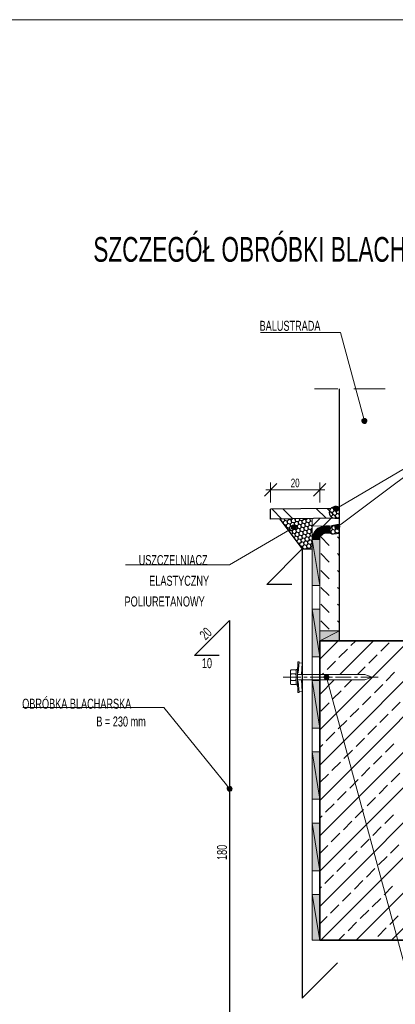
# Model space of a CAD drawing. Header units: millimetres. Extents: x 6874 to 479855, y -393105 to -20937.
# Tile 36 of 42: x 457377 to 464915, y -249106 to -229376. Entities that reach past the tile are written whole.
import ezdxf

# ---------------------------------------------------------------- set-up
doc = ezdxf.new("R2010")
doc.units = ezdxf.units.MM
doc.header["$MEASUREMENT"] = 0
for name, color, linetype, lineweight in [('Nowe_2D - Ogólne_Nr_pióra__75', 6, 'Continuous', 20), ('Nowe_Rysunki i obrazki_Nr_pióra__1', 7, 'Continuous', 13), ('Nowe_Rysunki i obrazki_Nr_pióra__141', 7, 'Continuous', 20), ('Nowe_Rysunki i obrazki_Nr_pióra__41', 7, 'Continuous', 25), ('Nowe_Rysunki i obrazki_Nr_pióra__7', 7, 'Continuous', 35)]:
    doc.layers.add(name, color=color, linetype=linetype, lineweight=lineweight)
doc.styles.add('STYL_AUTOMATYCZNY_2', font='txt', dxfattribs={"width": 0.799805})

msp = doc.modelspace()

# ---------------------------------------------------------------- hatches: boundary and pattern name
at = {"layer": 'Nowe_Rysunki i obrazki_Nr_pióra__1', "linetype": 'Continuous', "lineweight": 0, "true_color": 0x000000}
for points in [[(464257, -237382), (464244, -237403), (464295, -237416)], [(464295, -237416), (464244, -237403), (464244, -237428)], [(464244, -237428), (464257, -237454), (464295, -237416)], [(464282, -237369), (464257, -237382), (464295, -237416)], [(464257, -237454), (464282, -237467), (464295, -237416)], [(464295, -237416), (464308, -237369), (464282, -237369)], [(464295, -237416), (464282, -237467), (464308, -237467)], [(464329, -237382), (464308, -237369), (464295, -237416)], [(464341, -237403), (464329, -237382), (464295, -237416)], [(464295, -237416), (464341, -237428), (464341, -237403)], [(464308, -237467), (464329, -237454), (464295, -237416)], [(464329, -237454), (464341, -237428), (464295, -237416)], [(463728, -239177), (463728, -239126), (463702, -239134)], [(463753, -239134), (463728, -239126), (463728, -239177)], [(463681, -239151), (463677, -239177), (463728, -239177)], [(463728, -239177), (463677, -239177), (463685, -239202)], [(463702, -239134), (463681, -239151), (463728, -239177)], [(463685, -239202), (463702, -239219), (463728, -239177)], [(463702, -239219), (463728, -239228), (463728, -239177)], [(463770, -239151), (463753, -239134), (463728, -239177)], [(463728, -239177), (463778, -239177), (463770, -239151)], [(463728, -239177), (463728, -239228), (463753, -239219)], [(463770, -239202), (463778, -239177), (463728, -239177)], [(463753, -239219), (463770, -239202), (463728, -239177)], [(462834, -239520), (462830, -239545), (462877, -239545)], [(462851, -239503), (462834, -239520), (462877, -239545)], [(462877, -239545), (462877, -239499), (462851, -239503)], [(462902, -239503), (462877, -239499), (462877, -239545)], [(462923, -239520), (462902, -239503), (462877, -239545)], [(462877, -239545), (462927, -239545), (462923, -239520)], [(463516, -239520), (463457, -239528), (463520, -239668)], [(463516, -239520), (463520, -239668), (463596, -239520)], [(463520, -239668), (463601, -239668), (463596, -239520)], [(463702, -239520), (463698, -239545), (463749, -239541)], [(463719, -239499), (463702, -239520), (463749, -239541)], [(463749, -239541), (463740, -239490), (463719, -239499)], [(463766, -239494), (463740, -239490), (463749, -239541)], [(463787, -239511), (463766, -239494), (463749, -239541)], [(463749, -239541), (463800, -239532), (463787, -239511)], [(462877, -239545), (462830, -239545), (462834, -239571)], [(462834, -239571), (462856, -239592), (462877, -239545)], [(462856, -239592), (462877, -239596), (462877, -239545)], [(462877, -239545), (462877, -239596), (462902, -239592)], [(462923, -239571), (462927, -239545), (462877, -239545)], [(462902, -239592), (462923, -239571), (462877, -239545)], [(463275, -239676), (463253, -239736), (463410, -239740)], [(463304, -239626), (463275, -239676), (463423, -239719)], [(463423, -239719), (463275, -239676), (463410, -239740)], [(463347, -239579), (463304, -239626), (463444, -239698)], [(463444, -239698), (463304, -239626), (463423, -239719)], [(463402, -239549), (463347, -239579), (463465, -239681)], [(463465, -239681), (463347, -239579), (463444, -239698)], [(463457, -239528), (463402, -239549), (463495, -239672)], [(463495, -239672), (463402, -239549), (463465, -239681)], [(463520, -239668), (463457, -239528), (463495, -239672)], [(463749, -239541), (463698, -239545), (463706, -239571)], [(463706, -239571), (463728, -239587), (463749, -239541)], [(463728, -239587), (463753, -239592), (463749, -239541)], [(463795, -239562), (463800, -239532), (463749, -239541)], [(463749, -239541), (463753, -239592), (463778, -239579)], [(463778, -239579), (463795, -239562), (463749, -239541)], [(463253, -239736), (463245, -239795), (463402, -239765)], [(463402, -239765), (463245, -239795), (463397, -239795)], [(463245, -240714), (463397, -240714), (463245, -239795)], [(463397, -240714), (463397, -239795), (463245, -239795)], [(463410, -239740), (463253, -239736), (463402, -239765)], [(463245, -242140), (463397, -242140), (463245, -241188)], [(463397, -242140), (463397, -241188), (463245, -241188)], [(463795, -241823), (463795, -241619), (463397, -241823)], [(463795, -241619), (463397, -241619), (463397, -241823)], [(463245, -243571), (463397, -243571), (463245, -242619)], [(463397, -243571), (463397, -242619), (463245, -242619)], [(463499, -242517), (463486, -242538), (463533, -242551)], [(463533, -242551), (463486, -242538), (463486, -242563)], [(463486, -242563), (463499, -242589), (463533, -242551)], [(463520, -242504), (463499, -242517), (463533, -242551)], [(463499, -242589), (463520, -242602), (463533, -242551)], [(463533, -242551), (463546, -242504), (463520, -242504)], [(463533, -242551), (463520, -242602), (463546, -242602)], [(463571, -242517), (463546, -242504), (463533, -242551)], [(463584, -242538), (463571, -242517), (463533, -242551)], [(463533, -242551), (463584, -242563), (463584, -242538)], [(463546, -242602), (463571, -242589), (463533, -242551)], [(463571, -242589), (463584, -242563), (463533, -242551)], [(463245, -244998), (463397, -244998), (463245, -244045)], [(463397, -244998), (463397, -244045), (463245, -244045)], [(461543, -244769), (461539, -244794), (461590, -244790)], [(461590, -244790), (461539, -244794), (461552, -244820)], [(461556, -244748), (461543, -244769), (461590, -244790)], [(461552, -244820), (461573, -244837), (461590, -244790)], [(461590, -244790), (461581, -244739), (461556, -244748)], [(461573, -244837), (461598, -244837), (461590, -244790)], [(461607, -244739), (461581, -244739), (461590, -244790)], [(461628, -244756), (461607, -244739), (461590, -244790)], [(461590, -244790), (461641, -244782), (461628, -244756)], [(461636, -244807), (461641, -244782), (461590, -244790)], [(461619, -244828), (461636, -244807), (461590, -244790)], [(461590, -244790), (461598, -244837), (461619, -244828)], [(463245, -246429), (463397, -246429), (463245, -245476)], [(463397, -246429), (463397, -245476), (463245, -245476)], [(463245, -247821), (463397, -247821), (463245, -246903)], [(463397, -247821), (463397, -246903), (463245, -246903)]]:
    msp.add_hatch(color=18, dxfattribs=at).paths.add_polyline_path(points)

# ---------------------------------------------------------------- linework, layer by layer
at = {"layer": 'Nowe_2D - Ogólne_Nr_pióra__75', "color": 6, "linetype": 'Continuous', "lineweight": 20}
msp.add_lwpolyline([(437855, -229376), (479855, -229376), (479855, -259076), (437855, -259076)], close=True, dxfattribs=at)
at = {"layer": 'Nowe_Rysunki i obrazki_Nr_pióra__1', "color": 7, "linetype": 'Continuous', "lineweight": 13}
for points in [[(463296, -236772), (463761, -236772)], [(464079, -236772), (464714, -236772)], [(462538, -238673), (462288, -238923)], [(462411, -239050), (462411, -238648)], [(463270, -238923), (463520, -238673)], [(463397, -239050), (463397, -238648)], [(462314, -238800), (463499, -238800)], [(462640, -239384), (462441, -239185)], [(462860, -239380), (462665, -239181)], [(463524, -239367), (463325, -239173)], [(463745, -239367), (463550, -239168)], [(463795, -239194), (463770, -239164)], [(462419, -239384), (462411, -239380)], [(463245, -239524), (463397, -239372)], [(463474, -239520), (463626, -239367)], [(463245, -239795), (463397, -239795)], [(463588, -239909), (463423, -239740)], [(463795, -239778), (463757, -239740)], [(463588, -240244), (463423, -240074)], [(463795, -240117), (463757, -240074)], [(463588, -240582), (463423, -240413)], [(463795, -240451), (463757, -240413)], [(463588, -240917), (463423, -240752)], [(463795, -240790), (463757, -240752)], [(463588, -241255), (463423, -241086)], [(463795, -241124), (463757, -241086)], [(463588, -241590), (463423, -241425)], [(463795, -241463), (463757, -241425)], [(463397, -242191), (463770, -241823)], [(463397, -243609), (465184, -241823)], [(463397, -244316), (465891, -241823)], [(463397, -245023), (466598, -241823)], [(463397, -245730), (467305, -241823)], [(463397, -246437), (468012, -241823)], [(463397, -247144), (468719, -241823)], [(463423, -247821), (469426, -241823)], [(463800, -242496), (464477, -241823)], [(464024, -241916), (464121, -241823)], [(464130, -247821), (470133, -241823)], [(464621, -242030), (464790, -241861)], [(464837, -247821), (470840, -241823)], [(463783, -242157), (463956, -241988)], [(463546, -242398), (463715, -242229)], [(464380, -242271), (464549, -242102)], [(463448, -242496), (463474, -242470)], [(464155, -242496), (464308, -242343)], [(464731, -242627), (464900, -242453)], [(463397, -242898), (463689, -242606)], [(463897, -242754), (464041, -242606)], [(463656, -242991), (463825, -242822)], [(464494, -242864), (464663, -242695)], [(463419, -243232), (463588, -243063)], [(464253, -243105), (464422, -242936)], [(464845, -243220), (465015, -243050)], [(464011, -243347), (464181, -243177)], [(463770, -243588), (463939, -243419)], [(464604, -243461), (464773, -243292)], [(463529, -243825), (463698, -243656)], [(464363, -243698), (464536, -243529)], [(464126, -243939), (464295, -243770)], [(463397, -243960), (463461, -243897)], [(463884, -244181), (464054, -244011)], [(464718, -244054), (464888, -243884)], [(463643, -244422), (463812, -244253)], [(464477, -244295), (464646, -244126)], [(464236, -244536), (464405, -244363)], [(463402, -244663), (463571, -244494)], [(463999, -244773), (464168, -244604)], [(464832, -244646), (465002, -244477)], [(463757, -245015), (463927, -244845)], [(464591, -244888), (464761, -244718)], [(464350, -245129), (464519, -244960)], [(463516, -245256), (463685, -245087)], [(464109, -245370), (464278, -245201)], [(463397, -245374), (463444, -245328)], [(463872, -245607), (464041, -245438)], [(464705, -245480), (464875, -245311)], [(464464, -245722), (464634, -245552)], [(463630, -245849), (463800, -245679)], [(464223, -245963), (464392, -245794)], [(463397, -246081), (463558, -245921)], [(464816, -246077), (464985, -245908)], [(463982, -246204), (464151, -246035)], [(464578, -246314), (464748, -246145)], [(463740, -246445), (463914, -246272)], [(464337, -246556), (464507, -246386)], [(463503, -246683), (463673, -246513)], [(463397, -246788), (463431, -246754)], [(464096, -246797), (464265, -246627)], [(464689, -246911), (464858, -246742)], [(463855, -247038), (464024, -246869)], [(464451, -247152), (464621, -246983)], [(463613, -247279), (463783, -247110)], [(463397, -247495), (463546, -247347)], [(464210, -247389), (464380, -247220)], [(464803, -247504), (464972, -247334)], [(463969, -247631), (464138, -247461)], [(464562, -247745), (464731, -247576)], [(463778, -247821), (463897, -247703)], [(464485, -247821), (464494, -247817)]]:
    msp.add_lwpolyline(points, dxfattribs=at)
for points in [[(464257, -237382), (464295, -237416), (464244, -237403)], [(464295, -237416), (464244, -237403), (464244, -237428)], [(464244, -237428), (464257, -237454), (464295, -237416)], [(464282, -237369), (464257, -237382), (464295, -237416)], [(464257, -237454), (464295, -237416), (464282, -237467)], [(464295, -237416), (464308, -237369), (464282, -237369)], [(464295, -237416), (464282, -237467), (464308, -237467)], [(464329, -237382), (464295, -237416), (464308, -237369)], [(464341, -237403), (464329, -237382), (464295, -237416)], [(464295, -237416), (464341, -237428), (464341, -237403)], [(464308, -237467), (464329, -237454), (464295, -237416)], [(464329, -237454), (464295, -237416), (464341, -237428)], [(463728, -239177), (463728, -239126), (463702, -239134)], [(463753, -239134), (463728, -239177), (463728, -239126)], [(463681, -239151), (463728, -239177), (463677, -239177)], [(463728, -239177), (463677, -239177), (463685, -239202)], [(463702, -239134), (463681, -239151), (463728, -239177)], [(463685, -239202), (463702, -239219), (463728, -239177)], [(463702, -239219), (463728, -239177), (463728, -239228)], [(463770, -239151), (463753, -239134), (463728, -239177)], [(463728, -239177), (463778, -239177), (463770, -239151)], [(463728, -239177), (463728, -239228), (463753, -239219)], [(463753, -239219), (463770, -239202), (463728, -239177)], [(463770, -239202), (463728, -239177), (463778, -239177)], [(462834, -239520), (462877, -239545), (462830, -239545)], [(462851, -239503), (462834, -239520), (462877, -239545)], [(462877, -239545), (462877, -239499), (462851, -239503)], [(462902, -239503), (462877, -239545), (462877, -239499)], [(462923, -239520), (462902, -239503), (462877, -239545)], [(462877, -239545), (462927, -239545), (462923, -239520)], [(463516, -239520), (463520, -239668), (463457, -239528)], [(463516, -239520), (463520, -239668), (463596, -239520)], [(463520, -239668), (463596, -239520), (463601, -239668)], [(463702, -239520), (463749, -239541), (463698, -239545)], [(463719, -239499), (463702, -239520), (463749, -239541)], [(463749, -239541), (463740, -239490), (463719, -239499)], [(463766, -239494), (463749, -239541), (463740, -239490)], [(463787, -239511), (463766, -239494), (463749, -239541)], [(463749, -239541), (463800, -239532), (463787, -239511)], [(462877, -239545), (462830, -239545), (462834, -239571)], [(462834, -239571), (462856, -239592), (462877, -239545)], [(462856, -239592), (462877, -239545), (462877, -239596)], [(462877, -239545), (462877, -239596), (462902, -239592)], [(462902, -239592), (462923, -239571), (462877, -239545)], [(462923, -239571), (462877, -239545), (462927, -239545)], [(463275, -239676), (463410, -239740), (463253, -239736)], [(463304, -239626), (463423, -239719), (463275, -239676)], [(463423, -239719), (463275, -239676), (463410, -239740)], [(463347, -239579), (463444, -239698), (463304, -239626)], [(463444, -239698), (463304, -239626), (463423, -239719)], [(463402, -239549), (463465, -239681), (463347, -239579)], [(463465, -239681), (463347, -239579), (463444, -239698)], [(463457, -239528), (463495, -239672), (463402, -239549)], [(463495, -239672), (463402, -239549), (463465, -239681)], [(463520, -239668), (463457, -239528), (463495, -239672)], [(463749, -239541), (463698, -239545), (463706, -239571)], [(463706, -239571), (463728, -239587), (463749, -239541)], [(463728, -239587), (463749, -239541), (463753, -239592)], [(463795, -239562), (463749, -239541), (463800, -239532)], [(463749, -239541), (463753, -239592), (463778, -239579)], [(463778, -239579), (463795, -239562), (463749, -239541)], [(463253, -239736), (463402, -239765), (463245, -239795)], [(463402, -239765), (463245, -239795), (463397, -239795)], [(463245, -240714), (463397, -240714), (463245, -239795)], [(463397, -240714), (463245, -239795), (463397, -239795)], [(463410, -239740), (463253, -239736), (463402, -239765)], [(463245, -242140), (463397, -242140), (463245, -241188)], [(463397, -242140), (463245, -241188), (463397, -241188)], [(463795, -241823), (463795, -241619), (463397, -241823)], [(463795, -241619), (463397, -241823), (463397, -241619)], [(463245, -243571), (463397, -243571), (463245, -242619)], [(463397, -243571), (463245, -242619), (463397, -242619)], [(463499, -242517), (463533, -242551), (463486, -242538)], [(463533, -242551), (463486, -242538), (463486, -242563)], [(463486, -242563), (463499, -242589), (463533, -242551)], [(463520, -242504), (463499, -242517), (463533, -242551)], [(463499, -242589), (463533, -242551), (463520, -242602)], [(463533, -242551), (463546, -242504), (463520, -242504)], [(463533, -242551), (463520, -242602), (463546, -242602)], [(463571, -242517), (463533, -242551), (463546, -242504)], [(463584, -242538), (463571, -242517), (463533, -242551)], [(463533, -242551), (463584, -242563), (463584, -242538)], [(463546, -242602), (463571, -242589), (463533, -242551)], [(463571, -242589), (463533, -242551), (463584, -242563)], [(463245, -244998), (463397, -244998), (463245, -244045)], [(463397, -244998), (463245, -244045), (463397, -244045)], [(461543, -244769), (461590, -244790), (461539, -244794)], [(461590, -244790), (461539, -244794), (461552, -244820)], [(461556, -244748), (461543, -244769), (461590, -244790)], [(461552, -244820), (461573, -244837), (461590, -244790)], [(461590, -244790), (461581, -244739), (461556, -244748)], [(461573, -244837), (461590, -244790), (461598, -244837)], [(461607, -244739), (461590, -244790), (461581, -244739)], [(461628, -244756), (461607, -244739), (461590, -244790)], [(461590, -244790), (461641, -244782), (461628, -244756)], [(461636, -244807), (461590, -244790), (461641, -244782)], [(461619, -244828), (461636, -244807), (461590, -244790)], [(461590, -244790), (461598, -244837), (461619, -244828)], [(463245, -246429), (463397, -246429), (463245, -245476)], [(463397, -246429), (463245, -245476), (463397, -245476)], [(463245, -247821), (463397, -247821), (463245, -246903)], [(463397, -247821), (463245, -246903), (463397, -246903)]]:
    msp.add_lwpolyline(points, close=True, dxfattribs=at)
at = {"layer": 'Nowe_Rysunki i obrazki_Nr_pióra__141', "color": 7, "linetype": 'Continuous', "lineweight": 20}
for points in [[(464282, -237369), (464269, -237318), (463816, -235642), (462208, -235642)], [(463770, -239151), (463812, -239126), (466119, -237771)], [(463787, -239511), (463829, -239482), (466119, -237771), (468211, -237771)], [(463245, -239372), (463245, -247821), (463397, -247821)], [(463651, -239515), (463245, -239524)], [(462834, -239571), (462792, -239596), (461590, -240299), (459498, -240299)], [(463618, -239668), (463520, -239668)], [(463397, -241823), (463397, -239795)], [(463795, -241619), (463397, -241619)], [(462983, -242263), (463046, -242267)], [(463029, -242496), (463046, -242267)], [(462809, -242415), (462826, -242407), (462911, -242407), (462927, -242415)], [(462809, -242690), (462809, -242415)], [(462809, -242479), (462826, -242487), (462809, -242504)], [(462927, -242479), (462906, -242487), (462927, -242504)], [(462665, -242551), (463016, -242551)], [(462809, -242627), (462826, -242619), (462809, -242597)], [(462826, -242487), (462906, -242487)], [(462826, -242619), (462906, -242619)], [(462927, -242627), (462906, -242619), (462927, -242597)], [(462949, -242606), (464303, -242606), (464447, -242551), (464303, -242496), (462949, -242496)], [(463029, -242606), (463046, -242839)], [(463080, -242551), (463143, -242551)], [(463207, -242551), (463524, -242551)], [(463546, -242602), (463558, -242648), (465175, -248592), (468977, -248592)], [(463588, -242551), (463651, -242551)], [(463715, -242551), (464032, -242551)], [(464096, -242551), (464159, -242551)], [(464223, -242551), (464570, -242551)], [(462809, -242690), (462826, -242695), (462911, -242695), (462927, -242690)], [(462911, -242695), (462826, -242695)], [(462983, -242843), (463046, -242839)], [(461556, -244748), (461526, -244710), (460269, -243156), (457441, -243156)]]:
    msp.add_lwpolyline(points, dxfattribs=at)
for points in [[(463514, -239520, 0.409812), (463245, -239793)], [(463516, -239668, 0.409812), (463393, -239793)]]:
    msp.add_lwpolyline(points, format="xyb", dxfattribs=at)
for points in [[(462949, -242462), (462961, -242246), (462983, -242246), (462966, -242462)], [(462826, -242407), (462911, -242407)], [(462927, -242394), (462927, -242707), (462949, -242707), (462949, -242394)], [(462949, -242644), (462961, -242860), (462983, -242856), (462966, -242640)]]:
    msp.add_lwpolyline(points, close=True, dxfattribs=at)
at = {"layer": 'Nowe_Rysunki i obrazki_Nr_pióra__41', "color": 7, "linetype": 'Continuous', "lineweight": 25}
for points in [[(463795, -241823), (463795, -236772)], [(463626, -239168), (462411, -239185)], [(462411, -239384), (462411, -239185)], [(463795, -239164), (463770, -239147), (463736, -239134), (463702, -239134), (463668, -239143), (463634, -239160), (463609, -239185), (463596, -239215), (463588, -239253), (463592, -239287), (463609, -239317), (463634, -239342), (463664, -239355), (463698, -239363), (463732, -239367), (463795, -239367)], [(463588, -239253), (463605, -239236)], [(463605, -239236), (463596, -239211)], [(463651, -239249), (463605, -239236)], [(463630, -239329), (463664, -239295)], [(463673, -239173), (463634, -239160)], [(463651, -239249), (463685, -239215)], [(463664, -239295), (463651, -239249)], [(463711, -239308), (463664, -239295)], [(463673, -239168), (463706, -239134)], [(463685, -239215), (463673, -239173)], [(463732, -239228), (463685, -239215)], [(463706, -239139), (463702, -239134)], [(463753, -239151), (463706, -239139)], [(463719, -239355), (463706, -239308)], [(463711, -239308), (463745, -239274)], [(463740, -239274), (463728, -239228)], [(463732, -239228), (463766, -239194)], [(463791, -239287), (463745, -239274)], [(463753, -239147), (463757, -239143)], [(463761, -239194), (463753, -239147)], [(463795, -239202), (463766, -239194)], [(463787, -239287), (463795, -239278)], [(463795, -239321), (463787, -239287)], [(463711, -239367), (462411, -239384)], [(462610, -239388), (462597, -239384)], [(462597, -239384), (463046, -239981), (463245, -239981)], [(462610, -239388), (462614, -239384)], [(462614, -239405), (462610, -239388)], [(462665, -239448), (462640, -239439)], [(462665, -239448), (462699, -239414)], [(462678, -239494), (462665, -239448)], [(462724, -239507), (462678, -239494)], [(462699, -239414), (462690, -239380)], [(462745, -239427), (462699, -239414)], [(462724, -239507), (462758, -239473)], [(462737, -239549), (462724, -239507)], [(462745, -239427), (462779, -239393)], [(462758, -239473), (462745, -239427)], [(462805, -239486), (462758, -239473)], [(462779, -239393), (462775, -239380)], [(462826, -239405), (462779, -239393)], [(462805, -239486), (462839, -239452)], [(462817, -239528), (462805, -239486)], [(462826, -239405), (462851, -239380)], [(462839, -239452), (462826, -239405)], [(462885, -239460), (462839, -239452)], [(462864, -239541), (462898, -239507)], [(462885, -239460), (462919, -239431)], [(462898, -239507), (462885, -239460)], [(462906, -239384), (462889, -239380)], [(462944, -239520), (462898, -239507)], [(462906, -239384), (462911, -239380)], [(462919, -239431), (462906, -239384)], [(462966, -239439), (462919, -239431)], [(462944, -239520), (462978, -239486)], [(462957, -239566), (462944, -239520)], [(462966, -239439), (462999, -239405)], [(462978, -239486), (462966, -239439)], [(463021, -239499), (462978, -239486)], [(462999, -239405), (462991, -239376)], [(463042, -239418), (462999, -239405)], [(463021, -239499), (463054, -239465)], [(463033, -239545), (463021, -239499)], [(463042, -239418), (463076, -239384)], [(463054, -239465), (463042, -239418)], [(463101, -239477), (463054, -239465)], [(463076, -239384), (463076, -239376)], [(463122, -239397), (463076, -239384)], [(463101, -239477), (463135, -239444)], [(463114, -239524), (463101, -239477)], [(463122, -239397), (463148, -239376)], [(463135, -239444), (463122, -239397)], [(463181, -239456), (463135, -239444)], [(463160, -239537), (463194, -239503)], [(463181, -239456), (463215, -239422)], [(463194, -239503), (463181, -239456)], [(463203, -239376), (463194, -239376)], [(463241, -239515), (463194, -239503)], [(463203, -239376), (463207, -239376)], [(463215, -239422), (463203, -239376)], [(463245, -239431), (463215, -239422)], [(463241, -239515), (463245, -239507)], [(463245, -239541), (463241, -239515)], [(463795, -239515), (463736, -239507), (463673, -239511), (463643, -239520), (463622, -239545), (463605, -239575), (463596, -239613), (463596, -239642), (463605, -239655), (463613, -239668), (463639, -239676), (463673, -239676), (463736, -239672), (463795, -239664)], [(463630, -239329), (463613, -239325)], [(463630, -239338), (463630, -239329)], [(463643, -239545), (463677, -239511)], [(463677, -239515), (463677, -239507)], [(463723, -239528), (463681, -239515)], [(463711, -239367), (463723, -239355)], [(463795, -239338), (463766, -239367), (463723, -239355)], [(463723, -239524), (463740, -239507)], [(462729, -239558), (462737, -239549)], [(462784, -239562), (462737, -239549)], [(462779, -239626), (462796, -239609)], [(462784, -239562), (462817, -239528)], [(462796, -239609), (462784, -239562)], [(462843, -239621), (462796, -239609)], [(462864, -239541), (462817, -239528)], [(462830, -239693), (462856, -239668)], [(462843, -239621), (462877, -239587)], [(462856, -239668), (462843, -239621)], [(462902, -239681), (462856, -239668)], [(462877, -239587), (462864, -239541)], [(462923, -239600), (462877, -239587)], [(462902, -239681), (462932, -239647)], [(462911, -239727), (462902, -239681)], [(462923, -239600), (462957, -239566)], [(462932, -239647), (462923, -239600)], [(462978, -239659), (462932, -239647)], [(462999, -239579), (462957, -239566)], [(462957, -239740), (462991, -239706)], [(462978, -239659), (463012, -239626)], [(462991, -239706), (462978, -239659)], [(463038, -239719), (462991, -239706)], [(462999, -239579), (463033, -239545)], [(463012, -239626), (462999, -239579)], [(463059, -239638), (463012, -239626)], [(463080, -239558), (463033, -239545)], [(463038, -239719), (463071, -239685)], [(463050, -239765), (463038, -239719)], [(463059, -239638), (463093, -239604)], [(463071, -239685), (463059, -239638)], [(463118, -239698), (463071, -239685)], [(463080, -239558), (463114, -239524)], [(463093, -239604), (463080, -239558)], [(463139, -239617), (463093, -239604)], [(463160, -239537), (463114, -239524)], [(463118, -239698), (463152, -239664)], [(463131, -239740), (463118, -239698)], [(463139, -239617), (463173, -239583)], [(463152, -239664), (463139, -239617)], [(463198, -239676), (463152, -239664)], [(463173, -239583), (463160, -239537)], [(463220, -239596), (463173, -239583)], [(463177, -239753), (463211, -239719)], [(463198, -239676), (463232, -239642)], [(463211, -239719), (463198, -239676)], [(463245, -239731), (463211, -239719)], [(463220, -239596), (463245, -239566)], [(463232, -239642), (463220, -239596)], [(463245, -239647), (463232, -239642)], [(463626, -239626), (463596, -239621)], [(463647, -239549), (463622, -239541)], [(463622, -239626), (463656, -239592)], [(463634, -239672), (463622, -239626)], [(463634, -239676), (463634, -239672)], [(463647, -239676), (463634, -239672)], [(463656, -239592), (463643, -239549)], [(463702, -239604), (463656, -239592)], [(463689, -239676), (463715, -239651)], [(463702, -239604), (463736, -239571)], [(463715, -239651), (463702, -239604)], [(463761, -239664), (463715, -239651)], [(463736, -239571), (463723, -239528)], [(463783, -239583), (463736, -239571)], [(463761, -239664), (463795, -239630)], [(463761, -239668), (463761, -239664)], [(463783, -239583), (463795, -239571)], [(463795, -239630), (463783, -239583)], [(462881, -239761), (462911, -239727)], [(462957, -239740), (462911, -239727)], [(462936, -239820), (462919, -239812)], [(462936, -239820), (462970, -239786)], [(462944, -239846), (462936, -239820)], [(462970, -239786), (462957, -239740)], [(462995, -239875), (462961, -239867)], [(463016, -239795), (462970, -239786)], [(462995, -239875), (463029, -239841)], [(463008, -239922), (462995, -239875)], [(463016, -239795), (463050, -239765)], [(463029, -239841), (463016, -239795)], [(463076, -239854), (463029, -239841)], [(463097, -239774), (463050, -239765)], [(463054, -239935), (463088, -239901)], [(463076, -239854), (463110, -239820)], [(463088, -239901), (463076, -239854)], [(463135, -239913), (463088, -239901)], [(463097, -239774), (463131, -239740)], [(463110, -239820), (463097, -239774)], [(463156, -239833), (463110, -239820)], [(463177, -239753), (463131, -239740)], [(463135, -239913), (463169, -239880)], [(463148, -239960), (463135, -239913)], [(463156, -239833), (463190, -239799)], [(463169, -239880), (463156, -239833)], [(463211, -239892), (463169, -239880)], [(463190, -239799), (463177, -239753)], [(463237, -239812), (463190, -239799)], [(463211, -239892), (463245, -239858)], [(463224, -239939), (463211, -239892)], [(463237, -239812), (463245, -239799)], [(463245, -239858), (463237, -239812)], [(462839, -240692), (462339, -240692), (463046, -239981), (463046, -248985), (463753, -248278)], [(463004, -239926), (463008, -239922)], [(463054, -239935), (463008, -239922)], [(463067, -239981), (463054, -239935)], [(463063, -239981), (463067, -239981)], [(463076, -239981), (463067, -239981)], [(463122, -239981), (463148, -239960)], [(463190, -239973), (463148, -239960)], [(463190, -239973), (463224, -239939)], [(463194, -239981), (463190, -239973)], [(463245, -239943), (463224, -239939)], [(461382, -242119), (460883, -242119), (461590, -241412), (461590, -250412), (462297, -249705)]]:
    msp.add_lwpolyline(points, dxfattribs=at)
at = {"layer": 'Nowe_Rysunki i obrazki_Nr_pióra__7', "color": 7, "linetype": 'Continuous', "lineweight": 35}
for points in [[(463397, -247821), (463397, -241823)], [(463397, -241823), (476699, -241823)], [(463397, -247821), (476699, -247821)]]:
    msp.add_lwpolyline(points, dxfattribs=at)

# ---------------------------------------------------------------- texts
at = {"layer": 'Nowe_Rysunki i obrazki_Nr_pióra__1', "color": 7, "linetype": 'Continuous', "lineweight": 13, "attachment_point": 7, "style": 'STYL_AUTOMATYCZNY_2'}
for s, insert, char_height in [('\\A1;{\\pql;\\fArialNarrow|b0|i0|c0|p0;\\W0.799805;SZCZEGÓŁ OBRÓBKI BLACHARSKIEJ\\fArialNarrow|b0|i0|c0|p0;\\W0.799805; BALKONU}', (458855, -234233), 495), ('\\A1;{\\pql;\\fArialNarrow|b0|i0|c0|p0;\\W0.799805;BALUSTRADA}', (462191, -235613), 200), ('\\A1;{\\pql;\\fArialNarrow|b0|i0|c0|p0;\\W0.799805;20}', (462817, -238748), 173.2), ('\\A1;{\\pql;\\fArialNarrow|b0|i0|c0|p0;\\W0.799805;USZCZELNIACZ}', (459765, -240308), 200), ('\\A1;{\\pql;\\fArialNarrow|b0|i0|c0|p0;\\W0.799805; ELASTYCZNY}', (459926, -240722), 200), ('\\A1;{\\pql;\\fArialNarrow|b0|i0|c0|p0;\\W0.799805;POLIURETANOWY}', (459482, -241137), 200), ('\\A1;{\\pql;\\fArialNarrow|b0|i0|c0|p0;\\W0.799805;10}', (461035, -242372), 197.94), ('\\A1;{\\pql;\\fArialNarrow|b0|i0|c0|p0;\\W0.799805;OBRÓBKA BLACHARSKA}', (457428, -243186), 200), ('\\A1;{\\pql;\\fArialNarrow|b0|i0|c0|p0;\\W0.799805;  B = 230 mm}', (458813, -243542), 200)]:
    msp.add_mtext(s, dxfattribs=dict(at, insert=insert, char_height=char_height))
at = {"layer": 'Nowe_Rysunki i obrazki_Nr_pióra__1', "color": 7, "linetype": 'Continuous', "lineweight": 13, "char_height": 197.94, "attachment_point": 7, "style": 'STYL_AUTOMATYCZNY_2'}
for s, insert, rotation in [('\\A1;{\\pql;\\fArialNarrow|b0|i0|c0|p0;\\W0.799805;20}', (461110, -241821), 45), ('\\A1;{\\pql;\\fArialNarrow|b0|i0|c0|p0;\\W0.799805;180}', (461538, -246213), 90)]:
    msp.add_mtext(s, dxfattribs=dict(at, insert=insert, rotation=rotation))

doc.saveas('drawing.dxf')
